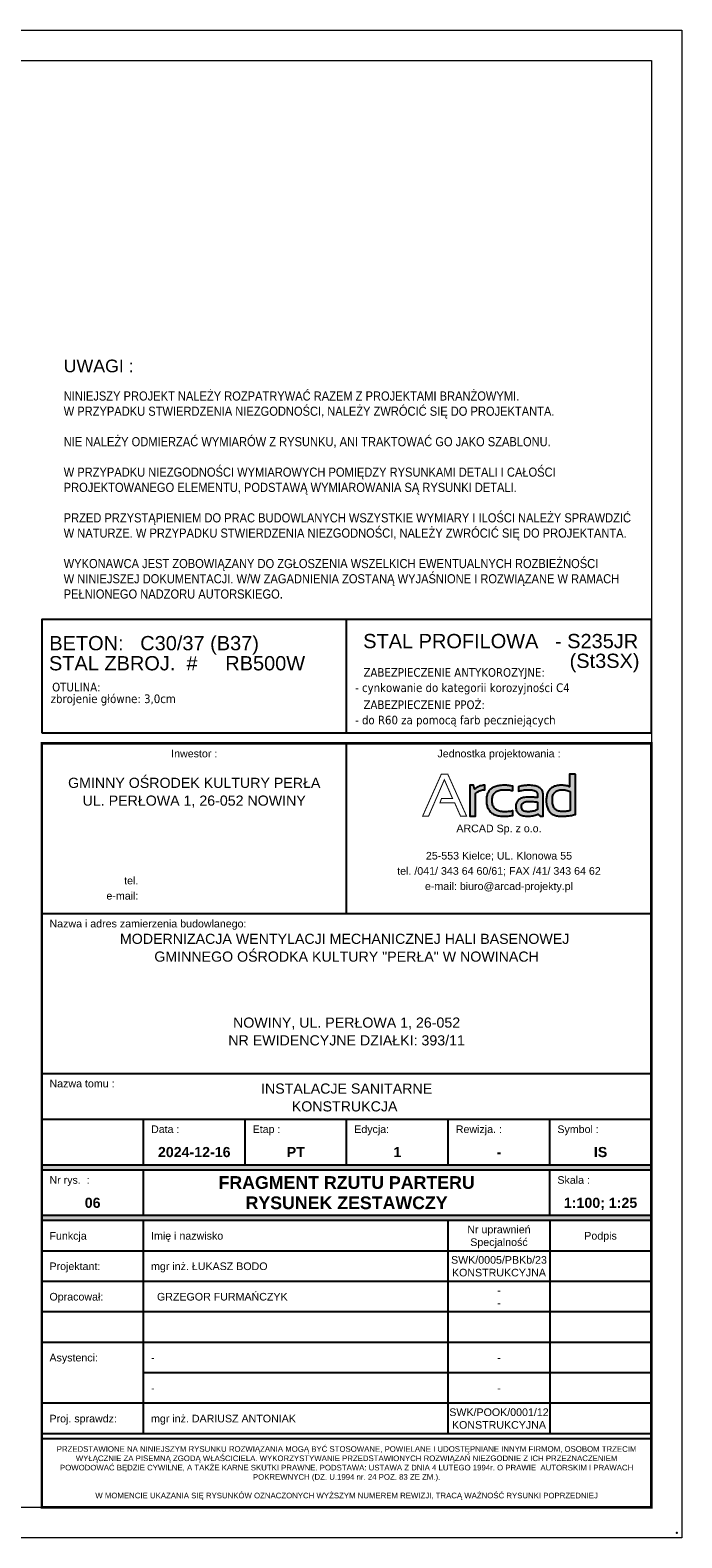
# Model space of a CAD drawing. Header units: centimetres. Extents: x -11084 to 18320, y 2736 to 15778.
# Tile 17 of 28: x 5365 to 6648, y 11642 to 14612. Entities that reach past the tile are written whole.
import ezdxf
from ezdxf.enums import TextEntityAlignment as Align

# ---------------------------------------------------------------- set-up
doc = ezdxf.new("R2010")
doc.units = ezdxf.units.CM
for name, color, linetype, lineweight in [('---Stal+wym', 9, 'Continuous', 15), ('_cienkie', 9, 'Continuous', 9), ('K_opis-25', 2, 'Continuous', 13), ('zzz---Drawing.Layouts', 7, 'Continuous', 25)]:
    doc.layers.add(name, color=color, linetype=linetype, lineweight=lineweight)
doc.layers.add('7', color=5, linetype='Continuous')
doc.styles.add('Arial CE', font='arial.ttf')
doc.styles.add('Arial prosty', font='arial.ttf')
doc.styles.add('Arial prosty BOLD', font='arialbd.ttf')
doc.styles.add('TAHOMA', font='tahoma.ttf')

# ---------------------------------------------------------------- blocks, each defined once
blk = doc.blocks.new('zzz---DL.Arcad Logo')
at = {"transparency": 33554687}
h = blk.add_hatch(color=256, dxfattribs=at)
h.dxf.hatch_style = 1
h.paths.add_polyline_path([(104, 44.3), (104.9, 45.2), (106.5, 46.6), (108.2, 47.9), (109.9, 49), (111.8, 49.9), (113.8, 50.7), (115.9, 51.3), (118, 51.7), (120.3, 52), (122.6, 52), (122.6, 61), (122.2, 61), (119.9, 60.9), (117.7, 60.6), (115.6, 60.2), (113.5, 59.7), (111.5, 59), (109.5, 58.1), (107.6, 57.1), (105.8, 56), (104.1, 54.7), (102.4, 53.2), (100.4, 61), (92.7, 61), (92.7, 0), (104, 0)])
h.paths.add_polyline_path([(136.9, 32.8), (137.1, 34.9), (137.4, 36.9), (137.8, 38.8), (138.4, 40.5), (139.1, 42.1), (140, 43.6), (141, 45), (142.2, 46.3), (143.4, 47.4), (144.9, 48.4), (146.5, 49.3), (148.2, 50.1), (150.1, 50.8), (152.1, 51.3), (154.3, 51.7), (156.6, 52), (159, 52.2), (161.7, 52.3), (164.1, 52.2), (166.3, 52.1), (168.5, 51.9), (170.8, 51.7), (173, 51.4), (175.2, 51), (177.5, 50.5), (177.5, 59.3), (176.1, 59.5), (174, 59.9), (171.8, 60.2), (169.6, 60.5), (167.4, 60.7), (165.1, 60.9), (162.8, 61), (160.4, 61), (159.8, 61), (157.2, 60.9), (154.8, 60.8), (152.4, 60.5), (150.1, 60.2), (147.9, 59.8), (145.9, 59.3), (143.9, 58.8), (142, 58.1), (140.3, 57.4), (138.6, 56.5), (137, 55.6), (135.5, 54.6), (134.2, 53.5), (132.9, 52.4), (131.8, 51.1), (130.7, 49.8), (129.7, 48.3), (128.9, 46.8), (128.1, 45.2), (127.4, 43.5), (126.9, 41.8), (126.4, 39.9), (126.1, 38), (125.8, 36), (125.7, 33.9), (125.6, 31.7), (125.6, 31.2), (125.7, 29), (125.9, 26.8), (126.1, 24.7), (126.5, 22.7), (126.9, 20.7), (127.4, 18.9), (128.1, 17.1), (128.8, 15.5), (129.6, 13.9), (130.5, 12.4), (131.5, 11), (132.6, 9.6), (133.8, 8.4), (135.1, 7.2), (136.5, 6.2), (137.9, 5.2), (139.5, 4.3), (141.2, 3.5), (142.9, 2.7), (144.8, 2.1), (146.7, 1.5), (148.8, 1.1), (150.9, 0.7), (153.1, 0.4), (155.5, 0.2), (157.9, 0), (160.4, 0), (161.9, 0), (164.3, 0.1), (166.6, 0.2), (168.8, 0.4), (171, 0.6), (173.2, 0.9), (175.4, 1.3), (177.5, 1.7), (177.5, 10.4), (177.2, 10.4), (175, 9.9), (172.8, 9.6), (170.6, 9.3), (168.3, 9), (166.1, 8.8), (163.8, 8.7), (161.6, 8.7), (160.4, 8.7), (158, 8.8), (155.7, 9.1), (153.6, 9.5), (151.5, 9.9), (149.6, 10.5), (147.9, 11.3), (146.3, 12.1), (144.8, 13.1), (143.4, 14.2), (142.2, 15.3), (141.1, 16.7), (140.1, 18.1), (139.3, 19.7), (138.5, 21.4), (137.9, 23.2), (137.5, 25.1), (137.2, 27.2), (137, 29.4), (136.9, 31.7)])
h.paths.add_polyline_path([(237.5, 41.5), (237.4, 42.8), (237.3, 44.6), (236.9, 46.4), (236.5, 48.1), (235.9, 49.6), (235.1, 51.1), (234.2, 52.5), (233.1, 53.7), (231.9, 54.9), (230.6, 55.9), (229.1, 56.9), (227.4, 57.8), (225.6, 58.5), (223.7, 59.2), (221.6, 59.7), (219.4, 60.2), (217, 60.5), (214.4, 60.8), (211.8, 60.9), (208.9, 61), (208.6, 61), (206.5, 60.9), (204.3, 60.8), (202.1, 60.6), (199.9, 60.4), (197.7, 60.1), (195.4, 59.7), (193.2, 59.2), (190.9, 58.7), (188.7, 58.1), (188.7, 49.4), (189, 49.4), (191.2, 50), (193.5, 50.6), (195.7, 51), (198, 51.4), (200.2, 51.7), (202.4, 52), (204.6, 52.1), (206.8, 52.2), (208.9, 52.3), (209.4, 52.3), (212.3, 52.2), (214.9, 51.9), (217.3, 51.5), (219.4, 50.9), (221.2, 50.2), (222.7, 49.2), (224, 48.2), (224.9, 47), (225.6, 45.6), (226.1, 44), (226.2, 42.3), (226.2, 36.6), (225.3, 36.7), (223.3, 37), (221.3, 37.2), (219.1, 37.4), (216.8, 37.6), (214.4, 37.7), (212, 37.7), (209.5, 37.7), (208.6, 37.7), (205.9, 37.6), (203.4, 37.4), (200.9, 37.1), (198.7, 36.7), (196.6, 36.2), (194.7, 35.5), (192.9, 34.8), (191.2, 33.9), (189.8, 32.9), (188.4, 31.8), (187.3, 30.6), (186.3, 29.3), (185.4, 27.8), (184.7, 26.3), (184.2, 24.6), (183.8, 22.9), (183.6, 21), (183.5, 19), (183.5, 17.7), (183.7, 15.7), (184, 13.8), (184.5, 12), (185.1, 10.3), (185.9, 8.8), (186.9, 7.4), (188, 6.1), (189.2, 4.9), (190.7, 3.9), (192.2, 3), (194, 2.2), (195.9, 1.5), (197.9, 1), (200.1, 0.5), (202.4, 0.2), (204.9, 0.1), (207.6, 0), (207.8, 0), (210.3, 0.1), (212.7, 0.2), (214.9, 0.5), (217.2, 0.9), (219.3, 1.4), (221.4, 1.9), (223.4, 2.6), (225.4, 3.4), (227.2, 4.3), (231.7, 0), (237.5, 0)])
h.paths.add_polyline_path([(198.5, 26.6), (200.1, 27.5), (202, 28.2), (204.2, 28.7), (206.7, 28.9), (209.5, 29), (210.6, 29), (213.2, 29), (215.7, 28.9), (218, 28.8), (220.2, 28.6), (222.3, 28.4), (224.3, 28.2), (226.2, 27.9), (226.2, 13.5), (224.9, 12.6), (223.1, 11.7), (221.3, 10.9), (219.3, 10.2), (217.2, 9.7), (215, 9.3), (212.7, 9), (210.2, 8.8), (207.6, 8.7), (206.2, 8.7), (203.8, 9), (201.7, 9.4), (199.9, 10.1), (198.3, 11.1), (197, 12.2), (196.1, 13.6), (195.3, 15.2), (194.9, 17.1), (194.8, 19.2), (194.9, 21.1), (195.4, 22.8), (196.1, 24.2), (197.2, 25.5)], flags=16)
h.paths.add_polyline_path([(300.8, 83.1), (289.5, 83.1), (289.5, 58.1), (289.2, 58.2), (287.1, 59), (285, 59.6), (282.8, 60.1), (280.6, 60.5), (278.4, 60.8), (276.1, 60.9), (273.8, 61), (272.8, 61), (270.4, 60.9), (268.1, 60.7), (265.9, 60.4), (263.8, 60), (261.9, 59.5), (260, 59), (258.2, 58.3), (256.5, 57.5), (254.9, 56.6), (253.5, 55.7), (252.1, 54.6), (250.8, 53.4), (249.6, 52.1), (248.5, 50.8), (247.6, 49.3), (246.7, 47.8), (246, 46.1), (245.3, 44.3), (244.7, 42.5), (244.3, 40.5), (243.9, 38.5), (243.7, 36.3), (243.5, 34.1), (243.5, 31.7), (243.5, 29.8), (243.6, 27.4), (243.8, 25), (244.1, 22.8), (244.5, 20.7), (245, 18.7), (245.6, 16.8), (246.3, 15), (247, 13.2), (247.9, 11.6), (248.9, 10.1), (249.9, 8.7), (251.1, 7.4), (252.3, 6.3), (253.6, 5.2), (255.1, 4.2), (256.6, 3.3), (258.2, 2.5), (259.9, 1.8), (261.7, 1.3), (263.6, 0.8), (265.6, 0.5), (267.6, 0.2), (269.8, 0), (272.1, 0), (274.5, 0), (277.1, 0.1), (279.6, 0.2), (282, 0.3), (284.3, 0.5), (286.6, 0.8), (288.8, 1.1), (291, 1.4), (293.1, 1.7), (295.1, 2.1), (297.1, 2.6), (299, 3.1), (300.8, 3.7)])
h.paths.add_polyline_path([(255.8, 36.9), (256.1, 38.9), (256.7, 40.9), (257.4, 42.6), (258.2, 44.3), (259.2, 45.7), (260.3, 47), (261.6, 48.2), (263, 49.2), (264.6, 50), (266.3, 50.7), (268.2, 51.3), (270.3, 51.7), (272.5, 51.9), (274.8, 52), (275.3, 52), (277.7, 51.9), (280, 51.7), (282.2, 51.3), (284.4, 50.9), (286.5, 50.3), (288.5, 49.6), (290.4, 48.8), (290.4, 11.5), (288.3, 10.9), (286.3, 10.3), (284.2, 9.9), (281.9, 9.6), (279.7, 9.4), (277.3, 9.2), (274.8, 9.2), (273.8, 9.2), (271.7, 9.4), (269.7, 9.7), (267.9, 10.1), (266.2, 10.7), (264.6, 11.5), (263.2, 12.4), (261.8, 13.5), (260.6, 14.7), (259.5, 16), (258.6, 17.5), (257.8, 19.2), (257.1, 21), (256.5, 23), (256.1, 25.1), (255.7, 27.4), (255.5, 29.8), (255.5, 32.4), (255.5, 34.6)], flags=16)
at = {"const_width": 2}
blk.add_lwpolyline([(49.5, 83.1), (37, 83.1), (0, 0), (11.7, 0), (42.9, 71.9), (59, 34.8), (37.2, 34.8), (34.1, 26.1), (63.3, 26.1), (74.8, 0), (86.7, 0)], close=True, dxfattribs=at)
for points in [[(109.9, 49), (111.8, 49.9), (113.8, 50.7), (115.9, 51.3), (118, 51.7), (120.3, 52), (122.6, 52), (122.6, 61), (122.2, 61), (119.9, 60.9), (117.7, 60.6), (115.6, 60.2), (113.5, 59.7), (111.5, 59), (109.5, 58.1), (107.6, 57.1), (105.8, 56), (104.1, 54.7), (102.4, 53.2), (100.4, 61), (92.7, 61), (92.7, 0), (104, 0), (104, 44.3), (104.9, 45.2), (106.5, 46.6), (108.2, 47.9)], [(144.9, 48.4), (146.5, 49.3), (148.2, 50.1), (150.1, 50.8), (152.1, 51.3), (154.3, 51.7), (156.6, 52), (159, 52.2), (161.6, 52.3), (161.8, 52.3), (164.1, 52.2), (166.3, 52.1), (168.5, 51.9), (170.8, 51.7), (173, 51.4), (175.2, 51), (177.5, 50.5), (177.5, 59.3), (176.1, 59.5), (174, 59.9), (171.8, 60.2), (169.6, 60.5), (167.4, 60.7), (165.1, 60.9), (162.8, 61), (160.4, 61), (159.8, 61), (157.2, 60.9), (154.8, 60.8), (152.4, 60.5), (150.1, 60.2), (147.9, 59.8), (145.9, 59.3), (143.9, 58.8), (142, 58.1), (140.3, 57.4), (138.6, 56.5), (137, 55.6), (135.5, 54.6), (134.2, 53.5), (132.9, 52.4), (131.8, 51.1), (130.7, 49.8), (129.7, 48.3), (128.9, 46.8), (128.1, 45.2), (127.4, 43.5), (126.9, 41.8), (126.4, 39.9), (126.1, 38), (125.8, 36), (125.7, 33.9), (125.6, 31.7), (125.6, 31.2), (125.7, 29), (125.9, 26.8), (126.1, 24.7), (126.5, 22.7), (126.9, 20.7), (127.4, 18.9), (128.1, 17.1), (128.8, 15.5), (129.6, 13.9), (130.5, 12.4), (131.5, 11), (132.6, 9.6), (133.8, 8.4), (135.1, 7.2), (136.5, 6.2), (137.9, 5.2), (139.5, 4.3), (141.2, 3.5), (142.9, 2.7), (144.8, 2.1), (146.7, 1.5), (148.8, 1.1), (150.9, 0.7), (153.1, 0.4), (155.5, 0.2), (157.9, 0), (160.4, 0), (161.9, 0), (164.3, 0.1), (166.6, 0.2), (168.8, 0.4), (171, 0.6), (173.2, 0.9), (175.4, 1.3), (177.5, 1.7), (177.5, 10.4), (177.2, 10.4), (175, 9.9), (172.8, 9.6), (170.6, 9.3), (168.3, 9), (166.1, 8.8), (163.8, 8.7), (161.6, 8.7), (160.4, 8.7), (158, 8.8), (155.7, 9.1), (153.6, 9.5), (151.5, 9.9), (149.6, 10.5), (147.9, 11.3), (146.3, 12.1), (144.8, 13.1), (143.4, 14.2), (142.2, 15.3), (141.1, 16.7), (140.1, 18.1), (139.3, 19.7), (138.5, 21.4), (137.9, 23.2), (137.5, 25.1), (137.2, 27.2), (137, 29.4), (136.9, 31.7), (136.9, 32.8), (137.1, 34.9), (137.4, 36.9), (137.8, 38.8), (138.4, 40.5), (139.1, 42.1), (140, 43.6), (141, 45), (142.2, 46.3), (143.4, 47.4)], [(230.6, 55.9), (229.1, 56.9), (227.4, 57.8), (225.6, 58.5), (223.7, 59.2), (221.6, 59.7), (219.4, 60.2), (217, 60.5), (214.4, 60.8), (211.8, 60.9), (208.9, 61), (208.6, 61), (206.5, 60.9), (204.3, 60.8), (202.1, 60.6), (199.9, 60.4), (197.7, 60.1), (195.4, 59.7), (193.2, 59.2), (190.9, 58.7), (188.7, 58.1), (188.7, 49.4), (189, 49.4), (191.2, 50), (193.5, 50.6), (195.7, 51), (198, 51.4), (200.2, 51.7), (202.4, 52), (204.6, 52.1), (206.8, 52.2), (208.9, 52.3), (209.4, 52.3), (212.3, 52.2), (214.9, 51.9), (217.3, 51.5), (219.4, 50.9), (221.2, 50.2), (222.7, 49.2), (224, 48.2), (224.9, 47), (225.6, 45.6), (226.1, 44), (226.2, 42.3), (226.2, 36.6), (225.3, 36.7), (223.3, 37), (221.3, 37.2), (219.1, 37.4), (216.8, 37.6), (214.4, 37.7), (212, 37.7), (209.5, 37.7), (208.6, 37.7), (205.9, 37.6), (203.4, 37.4), (200.9, 37.1), (198.7, 36.7), (196.6, 36.2), (194.7, 35.5), (192.9, 34.8), (191.2, 33.9), (189.8, 32.9), (188.4, 31.8), (187.3, 30.6), (186.3, 29.3), (185.4, 27.8), (184.7, 26.3), (184.2, 24.6), (183.8, 22.9), (183.6, 21), (183.5, 19), (183.5, 17.7), (183.7, 15.7), (184, 13.8), (184.5, 12), (185.1, 10.3), (185.9, 8.8), (186.9, 7.4), (188, 6.1), (189.2, 4.9), (190.7, 3.9), (192.2, 3), (194, 2.2), (195.9, 1.5), (197.9, 1), (200.1, 0.5), (202.4, 0.2), (204.9, 0.1), (207.6, 0), (207.8, 0), (210.3, 0.1), (212.7, 0.2), (214.9, 0.5), (217.2, 0.9), (219.3, 1.4), (221.4, 1.9), (223.4, 2.6), (225.4, 3.4), (227.2, 4.3), (231.7, 0), (237.5, 0), (237.5, 41.5), (237.4, 42.8), (237.3, 44.6), (236.9, 46.4), (236.5, 48.1), (235.9, 49.6), (235.1, 51.1), (234.2, 52.5), (233.1, 53.7), (231.9, 54.9)], [(300.8, 83.1), (289.5, 83.1), (289.5, 58.1), (289.2, 58.2), (287.1, 59), (285, 59.6), (282.8, 60.1), (280.6, 60.5), (278.4, 60.8), (276.1, 60.9), (273.8, 61), (272.8, 61), (270.4, 60.9), (268.1, 60.7), (265.9, 60.4), (263.8, 60), (261.9, 59.5), (260, 59), (258.2, 58.3), (256.5, 57.5), (254.9, 56.6), (253.5, 55.7), (252.1, 54.6), (250.8, 53.4), (249.6, 52.1), (248.5, 50.8), (247.6, 49.3), (246.7, 47.8), (246, 46.1), (245.3, 44.3), (244.7, 42.5), (244.3, 40.5), (243.9, 38.5), (243.7, 36.3), (243.5, 34.1), (243.5, 31.7), (243.5, 29.8), (243.6, 27.4), (243.8, 25), (244.1, 22.8), (244.5, 20.7), (245, 18.7), (245.6, 16.8), (246.3, 15), (247, 13.2), (247.9, 11.6), (248.9, 10.1), (249.9, 8.7), (251.1, 7.4), (252.3, 6.3), (253.6, 5.2), (255.1, 4.2), (256.6, 3.3), (258.2, 2.5), (259.9, 1.8), (261.7, 1.3), (263.6, 0.8), (265.6, 0.5), (267.6, 0.2), (269.8, 0), (272.1, 0), (274.5, 0), (277.1, 0.1), (279.6, 0.2), (282, 0.3), (284.3, 0.5), (286.6, 0.8), (288.8, 1.1), (291, 1.4), (293.1, 1.7), (295.1, 2.1), (297.1, 2.6), (299, 3.1), (300.8, 3.7)], [(290.4, 48.8), (290.4, 11.5), (290.3, 11.4), (288.3, 10.9), (286.3, 10.3), (284.2, 9.9), (281.9, 9.6), (279.7, 9.4), (277.3, 9.2), (274.8, 9.2), (273.8, 9.2), (271.7, 9.4), (269.7, 9.7), (267.9, 10.1), (266.2, 10.7), (264.6, 11.5), (263.2, 12.4), (261.8, 13.5), (260.6, 14.7), (259.5, 16), (258.6, 17.5), (257.8, 19.2), (257.1, 21), (256.5, 23), (256.1, 25.1), (255.7, 27.4), (255.5, 29.8), (255.5, 32.4), (255.5, 34.6), (255.8, 36.9), (256.1, 38.9), (256.7, 40.9), (257.4, 42.6), (258.2, 44.3), (259.2, 45.7), (260.3, 47), (261.6, 48.2), (263, 49.2), (264.6, 50), (266.3, 50.7), (268.2, 51.3), (270.3, 51.7), (272.5, 51.9), (274.8, 52), (275.3, 52), (277.7, 51.9), (280, 51.7), (282.2, 51.3), (284.4, 50.9), (286.5, 50.3), (288.5, 49.6)], [(222.3, 28.4), (224.3, 28.2), (226.2, 27.9), (226.2, 13.5), (224.9, 12.6), (223.1, 11.7), (221.3, 10.9), (219.3, 10.2), (217.2, 9.7), (215, 9.3), (212.7, 9), (210.2, 8.8), (207.6, 8.7), (206.2, 8.7), (203.8, 9), (201.7, 9.4), (199.9, 10.1), (198.3, 11.1), (197, 12.2), (196.1, 13.6), (195.3, 15.2), (194.9, 17.1), (194.8, 19.2), (194.8, 19.3), (194.9, 21.1), (195.4, 22.8), (196.1, 24.2), (197.2, 25.5), (198.5, 26.6), (200.1, 27.5), (202, 28.2), (204.2, 28.7), (206.7, 28.9), (209.5, 29), (210.6, 29), (213.2, 29), (215.7, 28.9), (218, 28.8), (220.2, 28.6)]]:
    blk.add_lwpolyline(points, close=True)
blk = doc.blocks.new('zzz---DL.Tabela')
h = blk.add_hatch(color=256)
h.dxf.hatch_style = 1
h.paths.add_polyline_path([(-450, 725), (-650, 725), (-850, 725), (-1050, 725), (-1250, 725), (-1250, 715), (-1050, 715), (-250, 715), (-50, 715), (-50, 725), (-250, 725)])
h.paths.add_polyline_path([(-50, 625), (-250, 625), (-1050, 625), (-1250, 625), (-1250, 615), (-1050, 615), (-450, 615), (-250, 615), (-50, 615)])
for p, q in [((-1250, 1555), (-50, 1555)), ((-650, 1220), (-650, 1555)), ((-1250, 1220), (-50, 1220)), ((-1250, 905), (-50, 905)), ((-1250, 815), (-50, 815)), ((-1050, 725), (-1050, 815)), ((-850, 725), (-850, 815)), ((-650, 725), (-650, 815)), ((-450, 725), (-450, 815)), ((-250, 725), (-250, 815)), ((-1250, 725), (-50, 725)), ((-1250, 715), (-50, 715)), ((-1250, 715), (-1250, 259.4)), ((-1050, 625), (-1050, 715)), ((-250, 625), (-250, 715)), ((-50, 625), (-1250, 625)), ((-50, 615), (-1250, 615)), ((-1050, 195), (-1050, 615)), ((-450, 195), (-450, 615)), ((-250, 615), (-250, 195)), ((-50, 555), (-1250, 555)), ((-50, 495), (-1250, 495)), ((-50, 435), (-1250, 435)), ((-50, 375), (-1250, 375)), ((-50, 315), (-1050, 315)), ((-50, 255), (-1250, 255)), ((-50, 255), (-1100, 255)), ((-50, 255), (-1050, 255)), ((-50, 195), (-1250, 195)), ((-50, 195), (-1250, 195)), ((-50, 185), (-1250, 185))]:
    blk.add_line(p, q)
at = {"const_width": 5}
blk.add_lwpolyline([(-1250, 50), (-1250, 1555), (-50, 1555), (-50, 50)], close=True, dxfattribs=at)
blk.add_point((0, 0))
blk.add_blockref('zzz---DL.Arcad Logo', (-500.4, 1411.5))
at = {"style": 'Arial prosty'}
for s, p in [('Inwestor :', (-950, 1535)), ('Jednostka projektowania :', (-350, 1535)), ('ARCAD Sp. z o.o.', (-350, 1387.5)), ('25-553 Kielce; UL. Klonowa 55', (-350, 1333.7)), ('tel. /041/ 343 64 60/61; FAX /41/ 343 64 62', (-350, 1303.7)), ('e-mail: biuro@arcad-projekty.pl', (-350, 1273.7)), ('Nr uprawnień', (-350, 597.5)), ('Specjalność', (-350, 572.5)), ('Podpis', (-150, 585)), ('-', (-350, 345)), ('-', (-350, 285))]:
    blk.add_text(s, height=15, dxfattribs=at).set_placement(p, align=Align.MIDDLE_CENTER)
for s, p in [('tel.', (-1060, 1284.8)), ('e-mail:', (-1060, 1254.8))]:
    blk.add_text(s, height=15, dxfattribs=at).set_placement(p, align=Align.MIDDLE_RIGHT)
for s, p in [('Nazwa i adres zamierzenia budowlanego:', (-1235, 1200)), ('Nazwa tomu :', (-1235, 885)), ('Data :', (-1035, 795)), ('Etap :', (-835, 795)), ('Edycja:', (-635, 795)), ('Rewizja. :', (-435, 795)), ('Symbol :', (-235, 795)), ('Nr rys.  :', (-1235, 695)), ('Skala :', (-235, 695)), ('Imię i nazwisko', (-1035, 585)), ('Funkcja', (-1235, 585)), ('Projektant:', (-1235, 525)), ('Opracował:', (-1235, 465)), ('Asystenci:', (-1235, 345)), ('Proj. sprawdz:', (-1235, 225))]:
    blk.add_text(s, height=15, dxfattribs=at).set_placement(p, align=Align.MIDDLE_LEFT)
at = {"insert": (-650, 117.5), "char_height": 11, "width": 1170, "attachment_point": 5, "style": 'Arial prosty'}
blk.add_mtext('PRZEDSTAWIONE NA NINIEJSZYM RYSUNKU ROZWIĄZANIA MOGĄ BYĆ STOSOWANE, POWIELANE I UDOSTĘPNIANE INNYM FIRMOM, OSOBOM TRZECIM WYŁĄCZNIE ZA PISEMNĄ ZGODĄ WŁAŚCICIELA. WYKORZYSTYWANIE PRZEDSTAWIONYCH ROZWIĄZAŃ NIEZGODNIE Z ICH PRZEZNACZENIEM POWODOWAĆ BĘDZIE CYWILNE, A TAKŻE KARNE SKUTKI PRAWNE. PODSTAWA: USTAWA Z DNIA 4 LUTEGO 1994r. O PRAWIE  AUTORSKIM I PRAWACH POKREWNYCH (DZ. U.1994 nr. 24 POZ. 83 ZE ZM.).\\P\\PW MOMENCIE UKAZANIA SIĘ RYSUNKÓW OZNACZONYCH WYŻSZYM NUMEREM REWIZJI, TRACĄ WAŻNOŚĆ RYSUNKI POPRZEDNIEJ', dxfattribs=at)
at = {"style": 'Arial prosty'}
for tag, p in [('INWESTOR_NAZWA_1', (-950, 1487.3)), ('INWESTOR_NAZWA_2', (-950, 1452.3)), ('INWESTOR_NAZWA_3', (-950, 1417.3)), ('INWESTOR_ADRES_1', (-950, 1382.3)), ('INWESTOR_ADRES_2', (-950, 1347.3)), ('TEMAT_PROJEKTU_1', (-650, 1180)), ('TEMAT_PROJEKTU_2', (-650, 1145)), ('TEMAT_PROJEKTU_3', (-650, 1110)), ('TEMAT_PROJEKTU_4', (-650, 1075)), ('ADRES_PROJEKTU', (-650, 1015)), ('NR_EWID_DZIAŁEK_1', (-650, 980)), ('NR_EWID_DZIAŁEK_2', (-650, 945))]:
    blk.add_attdef(tag, text='', height=20, dxfattribs=at).set_placement(p, align=Align.TOP_CENTER)
for tag, p in [('NR_TEL_INW', (-1040, 1284.8)), ('EMAIL_INW', (-1040, 1254.8)), ('PROJEKTOWAŁ_1', (-1035, 525)), ('OPRACOWAŁ_2', (-1035, 465)), ('OPRACOWAŁ_3', (-1035, 405)), ('ASYSTENT_1', (-1035, 345)), ('ASYSTENT_2', (-1035, 285)), ('SPRAWDZIŁ', (-1035, 225))]:
    blk.add_attdef(tag, text='', height=15, dxfattribs=at).set_placement(p, align=Align.MIDDLE_LEFT)
for tag, height, style, p in [('NAZWA_TOMU_1', 20, 'Arial prosty', (-650, 875)), ('NAZWA_TOMU_2', 20, 'Arial prosty', (-650, 840)), ('DATA', 20, 'Arial prosty BOLD', (-950, 750)), ('ETAP', 20, 'Arial prosty BOLD', (-750, 750)), ('EDYCJA', 20, 'Arial prosty BOLD', (-550, 750)), ('REWIZJA', 20, 'Arial prosty BOLD', (-350, 750)), ('SYMBOL', 20, 'Arial prosty BOLD', (-150, 750)), ('TYTUŁ_RYS_1', 25, 'Arial prosty BOLD', (-650, 690)), ('NR_RYS', 20, 'Arial prosty BOLD', (-1150, 650)), ('TYTUŁ_RYS_2', 25, 'Arial prosty BOLD', (-650, 650)), ('SKALA', 20, 'Arial prosty BOLD', (-150, 650)), ('NR_UPR_PROJ1', 15, 'Arial prosty', (-350, 537.5)), ('SPECJALNOSC_1', 15, 'Arial prosty', (-350, 512.5)), ('NR_UPR_OPRAC1', 15, 'Arial prosty', (-350, 477.5)), ('SPECJALNOSC_2', 15, 'Arial prosty', (-350, 452.5)), ('NR_UPR_OPRAC2', 15, 'Arial prosty', (-350, 417.5)), ('SPECJALNOSC_3', 15, 'Arial prosty', (-350, 392.5)), ('NR_UPR_SPR', 15, 'Arial prosty', (-350, 237.5)), ('SPECJALNOSC_SPR', 15, 'Arial prosty', (-350, 212.5))]:
    blk.add_attdef(tag, text='', height=height, dxfattribs=dict(style=style)).set_placement(p, align=Align.MIDDLE_CENTER)

msp = doc.modelspace()

# ---------------------------------------------------------------- linework, layer by layer
at = {"layer": '---Stal+wym', "color": 2, "linetype": 'ByBlock'}
msp.add_lwpolyline([(6587.525019, 11701.882042), (-392.474981, 11701.882042), (-392.474981, 14551.882042), (6587.525019, 14551.882042)], close=True, dxfattribs=at)
at = {"layer": '_cienkie', "linetype": 'ByBlock'}
msp.add_lwpolyline([(6647.525019, 11641.882042), (-652.474981, 11641.882042), (-652.474981, 14611.882042), (6647.525019, 14611.882042)], close=True, dxfattribs=at)
at = {"layer": 'zzz---Drawing.Layouts'}
msp.add_lwpolyline([(5387.525019, 13227.409453), (6587.525019, 13227.409453), (6587.525019, 13450.604251), (5387.525019, 13450.604251)], close=True, dxfattribs=at)
msp.add_lwpolyline([(5987.525019, 13227.409453), (5987.525019, 13450.604251)], dxfattribs=at)

# ---------------------------------------------------------------- block references
ref = msp.add_blockref('zzz---DL.Tabela', (6637.525019, 11651.882042), dxfattribs=at)
ref.add_attrib('ASYSTENT_4', '-', dxfattribs={"layer": '0', "height": 15, "style": 'Arial prosty'}).set_placement((5602.525019, 11936.882042), align=Align.MIDDLE_LEFT)
ref.add_attrib('OPRACOWAŁ_2', '  GRZEGOR FURMAŃCZYK', dxfattribs={"layer": '0', "height": 15, "style": 'Arial prosty'}).set_placement((5602.525019, 12116.882042), align=Align.MIDDLE_LEFT)
ref.add_attrib('NR_RYS', '06', dxfattribs={"layer": '0', "height": 20, "style": 'Arial prosty BOLD'}).set_placement((5487.525019, 12301.882042), align=Align.MIDDLE_CENTER)
ref.add_attrib('SPRAWDZIŁ', 'mgr inż. DARIUSZ ANTONIAK', dxfattribs={"layer": '0', "height": 15, "style": 'Arial prosty'}).set_placement((5602.525019, 11876.882042), align=Align.MIDDLE_LEFT)
ref.add_attrib('ASYSTENT_3', '-', dxfattribs={"layer": '0', "height": 15, "style": 'Arial prosty'}).set_placement((5602.525019, 11996.882042), align=Align.MIDDLE_LEFT)
ref.add_attrib('NR_UPR_PROJ1', 'SWK/0005/PBKb/23', dxfattribs={"layer": '0', "height": 15, "style": 'Arial prosty'}).set_placement((6287.525019, 12189.382042), align=Align.MIDDLE_CENTER)
ref.add_attrib('PROJEKTOWAŁ_1', 'mgr inż. ŁUKASZ BODO', dxfattribs={"layer": '0', "height": 15, "style": 'Arial prosty'}).set_placement((5602.525019, 12176.882042), align=Align.MIDDLE_LEFT)
ref.add_attrib('DATA', '2024-12-16', dxfattribs={"layer": '0', "height": 20, "style": 'Arial prosty BOLD'}).set_placement((5687.525019, 12401.882042), align=Align.MIDDLE_CENTER)
ref.add_attrib('REWIZJA', '-', dxfattribs={"layer": '0', "height": 20, "style": 'Arial prosty BOLD'}).set_placement((6287.525019, 12401.882042), align=Align.MIDDLE_CENTER)
ref.add_attrib('SYMBOL', 'IS', dxfattribs={"layer": '0', "height": 20, "style": 'Arial prosty BOLD'}).set_placement((6487.525019, 12401.882042), align=Align.MIDDLE_CENTER)
ref.add_attrib('ETAP', 'PT', dxfattribs={"layer": '0', "height": 20, "style": 'Arial prosty BOLD'}).set_placement((5887.525019, 12401.882042), align=Align.MIDDLE_CENTER)
ref.add_attrib('TYTUŁ_RYS_2', 'RYSUNEK ZESTAWCZY', dxfattribs={"layer": '0', "height": 25, "style": 'Arial prosty BOLD'}).set_placement((5987.525019, 12301.882042), align=Align.MIDDLE_CENTER)
ref.add_attrib('TYTUŁ_RYS_1', 'FRAGMENT RZUTU PARTERU', dxfattribs={"layer": '0', "height": 25, "style": 'Arial prosty BOLD'}).set_placement((5987.525019, 12341.882042), align=Align.MIDDLE_CENTER)
ref.add_attrib('NAZWA_TOMU_2', 'KONSTRUKCJA^I', dxfattribs={"layer": '0', "height": 20, "style": 'Arial prosty'}).set_placement((5987.525019, 12491.882042), align=Align.MIDDLE_CENTER)
ref.add_attrib('NAZWA_TOMU_1', 'INSTALACJE SANITARNE', dxfattribs={"layer": '0', "height": 20, "style": 'Arial prosty'}).set_placement((5987.525019, 12526.882042), align=Align.MIDDLE_CENTER)
ref.add_attrib('NR_EWID_DZIAŁEK_1', 'NR EWIDENCYJNE DZIAŁKI: 393/11', dxfattribs={"layer": '0', "height": 20, "style": 'Arial prosty'}).set_placement((5987.525019, 12631.882042), align=Align.TOP_CENTER)
ref.add_attrib('ADRES_PROJEKTU', 'NOWINY, UL. PERŁOWA 1, 26-052', dxfattribs={"layer": '0', "height": 20, "style": 'Arial prosty'}).set_placement((5987.525019, 12666.882042), align=Align.TOP_CENTER)
ref.add_attrib('TEMAT_PROJEKTU_2', 'GMINNEGO OŚRODKA KULTURY "PERŁA" W NOWINACH', dxfattribs={"layer": '0', "height": 20, "style": 'Arial prosty'}).set_placement((5987.525019, 12796.882042), align=Align.TOP_CENTER)
ref.add_attrib('TEMAT_PROJEKTU_1', 'MODERNIZACJA WENTYLACJI MECHANICZNEJ HALI BASENOWEJ ', dxfattribs={"layer": '0', "height": 20, "style": 'Arial prosty'}).set_placement((5987.525019, 12831.882042), align=Align.TOP_CENTER)
ref.add_attrib('INWESTOR_NAZWA_2', 'UL. PERŁOWA 1, 26-052 NOWINY', dxfattribs={"layer": '0', "height": 20, "style": 'Arial prosty'}).set_placement((5687.525019, 13104.159065), align=Align.TOP_CENTER)
ref.add_attrib('INWESTOR_NAZWA_1', 'GMINNY OŚRODEK KULTURY PERŁA', dxfattribs={"layer": '0', "height": 20, "style": 'Arial prosty'}).set_placement((5687.525019, 13139.159065), align=Align.TOP_CENTER)
ref.add_attrib('SKALA', '1:100; 1:25', dxfattribs={"layer": '0', "height": 20, "style": 'Arial prosty BOLD'}).set_placement((6487.525019, 12301.882042), align=Align.MIDDLE_CENTER)
ref.add_attrib('EDYCJA', '1', dxfattribs={"layer": '0', "height": 20, "style": 'Arial prosty BOLD'}).set_placement((6087.525019, 12401.882042), align=Align.MIDDLE_CENTER)
ref.add_attrib('SPECJALNOSC_1', 'KONSTRUKCYJNA', dxfattribs={"layer": '0', "height": 15, "style": 'Arial prosty'}).set_placement((6287.525019, 12164.382042), align=Align.MIDDLE_CENTER)
ref.add_attrib('NR_UPR_OPRAC1', '-', dxfattribs={"layer": '0', "height": 15, "style": 'Arial prosty'}).set_placement((6287.525019, 12129.382042), align=Align.MIDDLE_CENTER)
ref.add_attrib('SPECJALNOSC_2', '-', dxfattribs={"layer": '0', "height": 15, "style": 'Arial prosty'}).set_placement((6287.525019, 12104.382042), align=Align.MIDDLE_CENTER)
ref.add_attrib('NR_UPR_SPR', 'SWK/POOK/0001/12', dxfattribs={"layer": '0', "height": 15, "style": 'Arial prosty'}).set_placement((6287.525019, 11889.382042), align=Align.MIDDLE_CENTER)
ref.add_attrib('SPECJALNOSC_SPR', 'KONSTRUKCYJNA', dxfattribs={"layer": '0', "height": 15, "style": 'Arial prosty'}).set_placement((6287.525019, 11864.382042), align=Align.MIDDLE_CENTER)

# ---------------------------------------------------------------- texts
at = {"layer": '7', "style": 'Arial CE'}
for s, p in [('BETON:   C30/37 (B37)', (5402.222167, 13390.28818)), ('STAL ZBROJ.  #     RB500W', (5401.509996, 13350.730374))]:
    msp.add_text(s, height=28.125, dxfattribs=at).set_placement(p)
at = {"layer": '7', "char_height": 28.125, "attachment_point": 1, "style": 'Arial CE'}
for s, insert in [('STAL PROFILOWA   - S235JR ', (6020.176661, 13422.505451)), (' (St3SX)', (6415.716937, 13383.638032))]:
    msp.add_mtext(s, dxfattribs=dict(at, insert=insert))
at = {"layer": 'K_opis-25', "style": 'TAHOMA'}
for s, p in [('ZABEZPIECZENIE ANTYKOROZYJNE:', (6020.734293, 13338.16522, 0)), ('zbrojenie główne: 3,0cm', (5404.786694, 13286.289358)), ('OTULINA: ', (5407.803852, 13309.322678)), ('- cynkowanie do kategorii korozyjności C4', (6004.195452, 13308.035951)), ('ZABEZPIECZENIE PPOŻ:', (6020.734293, 13274.548575, 0)), ('- do R60 za pomocą farb peczniejących', (6004.195452, 13244.419307))]:
    msp.add_text(s, height=17, dxfattribs=at).set_placement(p)
at = {"layer": 'zzz---Drawing.Layouts', "width": 1200, "style": 'Arial prosty'}
for s, insert, char_height, attachment_point in [('UWAGI :', (5430.53098, 13950.236982), 25, 4), ('{\\W0.87;NINIEJSZY PROJEKT NALEŻY ROZPATRYWAĆ RAZEM Z PROJEKTAMI BRANŻOWYMI. \\PW PRZYPADKU STWIERDZENIA NIEZGODNOŚCI, NALEŻY ZWRÓCIĆ SIĘ DO PROJEKTANTA.\\P\\PNIE NALEŻY ODMIERZAĆ WYMIARÓW Z RYSUNKU, ANI TRAKTOWAĆ GO JAKO SZABLONU.\\P\\PW PRZYPADKU NIEZGODNOŚCI WYMIAROWYCH POMIĘDZY RYSUNKAMI DETALI I CAŁOŚCI\\PPROJEKTOWANEGO ELEMENTU, PODSTAWĄ WYMIAROWANIA SĄ RYSUNKI DETALI.\\P\\PPRZED PRZYSTĄPIENIEM DO PRAC BUDOWLANYCH WSZYSTKIE WYMIARY I ILOŚCI NALEŻY SPRAWDZIĆ\\PW NATURZE. W PRZYPADKU STWIERDZENIA NIEZGODNOŚCI, NALEŻY ZWRÓCIĆ SIĘ DO PROJEKTANTA.\\P\\PWYKONAWCA JEST ZOBOWIĄZANY DO ZGŁOSZENIA WSZELKICH EWENTUALNYCH ROZBIEŻNOŚCI\\PW NINIEJSZEJ DOKUMENTACJI. W/W ZAGADNIENIA ZOSTANĄ WYJAŚNIONE I ROZWIĄZANE W RAMACH\\PPEŁNIONEGO NADZORU AUTORSKIEGO.}', (5430.53098, 13900.236982), 18, 1)]:
    msp.add_mtext(s, dxfattribs=dict(at, insert=insert, char_height=char_height, attachment_point=attachment_point))

doc.saveas('drawing.dxf')
